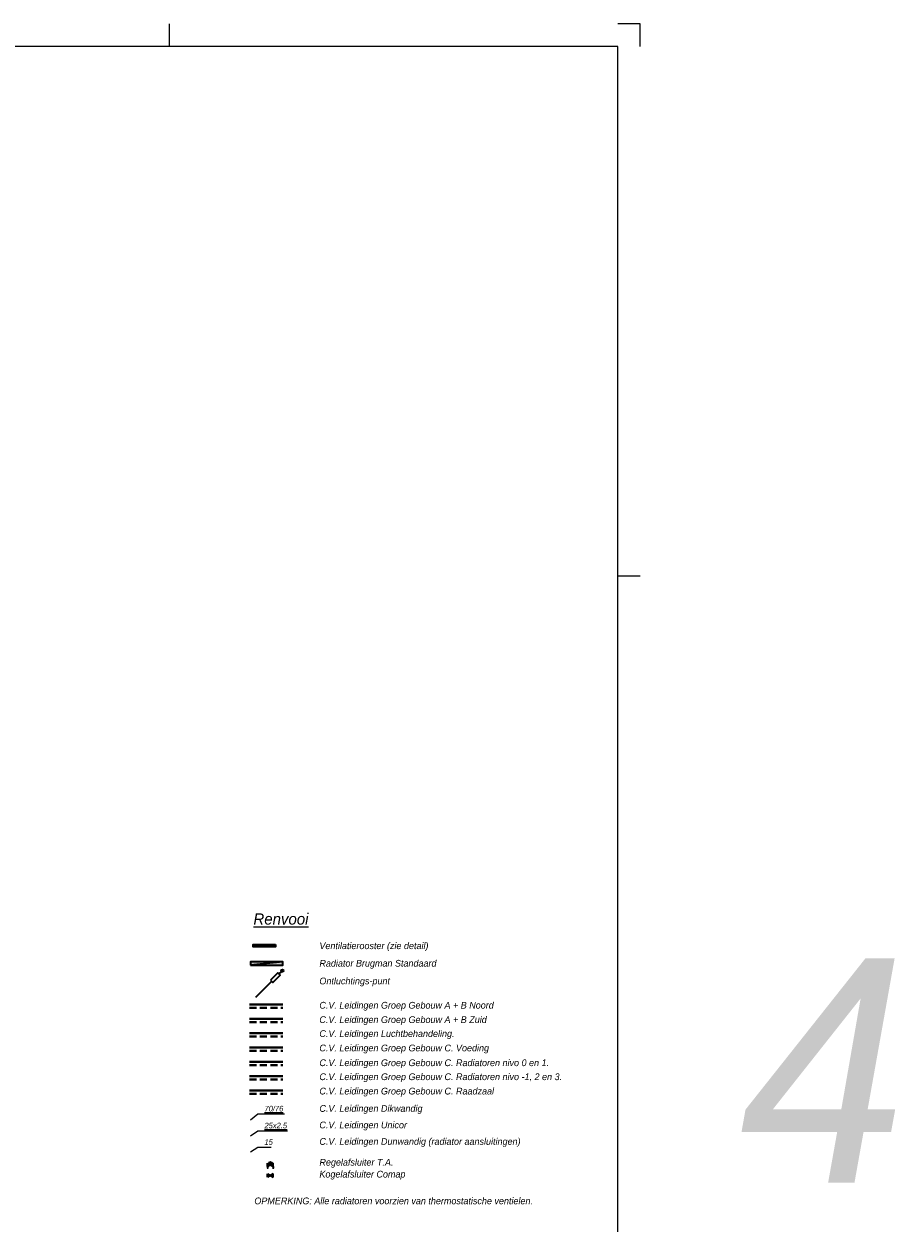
# Model space of a CAD drawing. Header units: millimetres. Extents: x -13501 to 278776, y 0 to 252300.
# Tile 131 of 131: x 239730 to 278776, y 198825 to 252300. Entities that reach past the tile are written whole.
import ezdxf
from ezdxf.enums import TextEntityAlignment as Align

# ---------------------------------------------------------------- set-up
doc = ezdxf.new("R2010")
doc.units = ezdxf.units.MM
doc.header["$LTSCALE"] = 100
doc.linetypes.add('B0703', pattern=[4.6875, 3.125, -1.5625])
doc.layers.get('0').update_dxf_attribs({"linetype": 'CONTINUOUS'})
for name, color, linetype in [('SCHERMER_KADER', 7, 'CONTINUOUS'), ('SCHERMER_ONDERHOEK', 7, 'CONTINUOUS'), ('WL-opmerking', 5, 'CONTINUOUS'), ('WT-tekst', 7, 'CONTINUOUS')]:
    doc.layers.add(name, color=color, linetype=linetype)
for name, color, linetype, lineweight in [('WL56cv-groep AB-Noord-A', 72, 'CONTINUOUS', 40), ('WL56cv-groep AB-Noord-R', 72, 'B0703', 40), ('WL56cv-groep AB-Zuid-A', 5, 'CONTINUOUS', 40), ('WL56cv-groep AB-Zuid-R', 5, 'B0703', 40), ('WL56cv-groep C0+1-A', 6, 'CONTINUOUS', 40), ('WL56cv-groep C0+1-R', 6, 'B0703', 40), ('WL56cv-groep C2+3-A', 140, 'CONTINUOUS', 40), ('WL56cv-groep C2+3-R', 140, 'B0703', 40), ('WL56cv-groep LBK-A', 1, 'CONTINUOUS', 40), ('WL56cv-groep LBK-R', 1, 'B0703', 40), ('WL56cv-groep raadzaal-A', 40, 'CONTINUOUS', 40), ('WL56cv-groep raadzaal-R', 40, 'B0703', 40)]:
    doc.layers.add(name, color=color, linetype=linetype, lineweight=lineweight)
for name, color, linetype, lineweight, true_color in [('WL56cv-groep voeding C-A', 7, 'CONTINUOUS', 40, 0x00a529), ('WL56cv-groep voeding C-R', 7, 'B0703', 40, 0x00a529), ('WL56cv-symbool', 7, 'CONTINUOUS', 35, 0x00a529), ('WL57vent-symbool', 7, 'CONTINUOUS', 35, 0x00a529)]:
    doc.layers.add(name, color=color, linetype=linetype, lineweight=lineweight, true_color=true_color)
doc.styles.add('B-01', font='GOTHICI.TTF')
doc.styles.add('cg omega', font='GOTHICI.TTF', dxfattribs={"width": 1.32})
doc.styles.add('CG OMEGA BOLD', font='GOTHICBI.TTF', dxfattribs={"width": 1.32})
doc.dimstyles.new('schermer1-100', dxfattribs={"dimscale": 100, "dimtxt": 2, "dimasz": 2, "dimexe": 1, "dimexo": 1, "dimgap": 1, "dimtad": 1, "dimdec": 0, "dimzin": 0, "dimdsep": 46, "dimtxsty": 'B-01', "dimblk1": 'OBLIQUE', "dimblk2": 'OBLIQUE', "dimsah": 1, "dimcen": -3, "dimdle": 1, "dimclrd": 256, "dimclre": 256, "dimclrt": 256, "dimadec": 0, "dimazin": 0, "dimtfac": 0.75, "dimtdec": 0, "dimtmove": 0, "dimatfit": 1, "dimldrblk": 'NONE', "dimfxl": 1, "dimtvp": 1.5, "dimtolj": 1, "dimtzin": 0, "dimlwd": -1, "dimlwe": -1, "dimarcsym": 0})

# ---------------------------------------------------------------- blocks, each defined once
blk = doc.blocks.new('1350x840')
at = {"layer": 'SCHERMER_KADER', "color": 9}
for p, q in [((-200, 831), (-200, 821)), ((10, 585), (0, 585))]:
    blk.add_line(p, q, dxfattribs=at)
at = {"layer": 'SCHERMER_KADER', "color": 8, "linetype": 'Continuous'}
for p, q in [((10, 831), (0, 831)), ((10, 821), (10, 831)), ((0, 821), (-1316, 821)), ((0, 0), (0, 821))]:
    blk.add_line(p, q, dxfattribs=at)
at = {"layer": 'SCHERMER_ONDERHOEK', "style": 'B-01'}
for tag, p in [('WIJZA', (-161.01, 168.4)), ('WIJZG', (-75.51, 168.4)), ('OMSCHRIJVINGA', (-161.01, 162)), ('OMSCHRIJVINGG', (-75.51, 162)), ('WIJZB', (-161.01, 155.6)), ('WIJZH', (-75.51, 155.6)), ('OMSCHRIJVINGB', (-161.01, 149.2)), ('OMSCHRIJVINGH', (-75.51, 149.2)), ('WIJZC', (-161.01, 142.8)), ('WIJZI', (-75.51, 142.8)), ('OMSCHRIJVINGC', (-161.01, 136.4)), ('OMSCHRIJVINGI', (-75.51, 136.4)), ('WIJZD', (-161.01, 130)), ('WIJZJ', (-75.51, 130)), ('OMSCHRIJVINGD', (-161.01, 123.6)), ('OMSCHRIJVINGJ', (-75.51, 123.6)), ('WIJZE', (-161.01, 117.2)), ('WIJZK', (-75.51, 117.2)), ('OMSCHRIJVINGE', (-161.01, 110.8)), ('OMSCHRIJVINGK', (-75.51, 110.8)), ('WIJZF', (-161.01, 104.4)), ('WIJZL', (-75.51, 104.4)), ('OMSCHRIJVINGF', (-161.01, 98)), ('OMSCHRIJVINGL', (-75.51, 98))]:
    blk.add_attdef(tag, text='', height=1.8, dxfattribs=at).set_placement(p, align=Align.MIDDLE_LEFT)
at = {"layer": 'SCHERMER_ONDERHOEK', "style": 'cg omega', "oblique": 15, "width": 1.32}
blk.add_attdef('STATUS', (-179.5, 76.8), '', height=3.5, dxfattribs=at)
at = {"layer": 'SCHERMER_ONDERHOEK', "width": 1.32}
for tag, height, style, p in [('BENAMING', 2.34, 'CG OMEGA BOLD', (-161.26, 58)), ('BENAMING2', 2.34, 'CG OMEGA BOLD', (-161.26, 51.6)), ('BETREFT', 2.34, 'CG OMEGA BOLD', (-161.26, 45.2)), ('SCHAAL', 1.8, 'cg omega', (-161.26, 38.8)), ('TEKENAAR', 1.8, 'cg omega', (-161.26, 32.4)), ('DATUM', 1.8, 'cg omega', (-161.26, 26)), ('NR', 1.8, 'cg omega', (-125.23, 19.6)), ('A?', 1.8, 'cg omega', (-72.69, 19.6)), ('DD', 1.8, 'cg omega', (-125.23, 13.2)), ('TEKNR.', 2.34, 'CG OMEGA BOLD', (-72.69, 13.2))]:
    blk.add_attdef(tag, text='', height=height, dxfattribs=dict(at, style=style)).set_placement(p, align=Align.MIDDLE_LEFT)
blk = doc.blocks.new('D1')
for p, q in [((2.5, 1.5), (-2.5, -1.5)), ((-2.5, 1.5), (2.5, -1.5)), ((-2.5, -1.5), (-2.5, 1.5)), ((2.5, -1.5), (2.5, 1.5))]:
    blk.add_line(p, q)
blk = doc.blocks.new('D2')
for p, q in [((2.5, 1.5), (-2.5, -1.5)), ((-2.5, 1.5), (2.5, -1.5)), ((-2.5, -1.5), (-2.5, 1.5)), ((0, 0), (0, 2)), ((2.5, -1.5), (2.5, 1.5)), ((-3, -2.5), (-2, -2.5)), ((-2.5, -1.5), (-2.5, -3)), ((2, -2.5), (3, -2.5)), ((2.5, -1.5), (2.5, -3))]:
    blk.add_line(p, q)
blk.add_arc((0, 3), 1.01, 180, 0)
blk = doc.blocks.new('_OBLIQUE')
at = {"color": 0, "linetype": 'ByBlock'}
blk.add_line((-0.5, -0.5), (0.5, 0.5), dxfattribs=at)
blk = doc.blocks.new('H10')
blk.add_hatch(color=256).paths.add_polyline_path([(-720, -75), (720, -75), (720, 75), (-720, 75)])
blk.add_line((720, 75), (-720, -75))
blk.add_lwpolyline([(-720, -75), (720, -75), (720, 75), (-720, 75)], close=True)
blk = doc.blocks.new('e9')
for p, q in [((1150, 1152), (1037, 1040)), ((0, 0), (707, 707))]:
    blk.add_line(p, q)
blk.add_lwpolyline([(653, 761), (761, 653), (1093, 985), (985, 1093)], close=True)
blk.add_circle((1187, 1189), 52.2)
blk = doc.blocks.new('renvooi')
at = {"layer": 'WL57vent-symbool'}
h = blk.add_hatch(dxfattribs=at)
h.set_pattern_fill('PLAST', color=256, scale=1000, angle=90, style=0)
h.set_pattern_definition([(90, (58911.9, -63645), (-250, 2e-14), []), (90, (58880.66, -63645), (-250, 2e-14), []), (90, (58849.4, -63645), (-250, 2e-14), [])])
h.paths.add_polyline_path([(1507, -1785), (1507, -1885), (507, -1885), (507, -1785)])
at = {"layer": 'WL56cv-groep AB-Noord-A'}
blk.add_line((287, -4454), (1775, -4454), dxfattribs=at)
at = {"layer": 'WL56cv-groep AB-Noord-R'}
blk.add_line((287, -4604), (1775, -4604), dxfattribs=at)
at = {"layer": 'WL56cv-groep AB-Zuid-A'}
blk.add_line((287, -5093), (1775, -5093), dxfattribs=at)
at = {"layer": 'WL56cv-groep AB-Zuid-R'}
blk.add_line((287, -5243), (1775, -5243), dxfattribs=at)
at = {"layer": 'WL56cv-groep C0+1-A'}
blk.add_line((287, -7011), (1775, -7011), dxfattribs=at)
at = {"layer": 'WL56cv-groep C0+1-R'}
blk.add_line((287, -7161), (1775, -7161), dxfattribs=at)
at = {"layer": 'WL56cv-groep C2+3-A'}
blk.add_line((287, -7650), (1775, -7650), dxfattribs=at)
at = {"layer": 'WL56cv-groep C2+3-R'}
blk.add_line((287, -7800), (1775, -7800), dxfattribs=at)
at = {"layer": 'WL56cv-groep LBK-A'}
blk.add_line((287, -5732), (1775, -5732), dxfattribs=at)
at = {"layer": 'WL56cv-groep LBK-R'}
blk.add_line((287, -5882), (1775, -5882), dxfattribs=at)
at = {"layer": 'WL56cv-groep raadzaal-A'}
blk.add_line((287, -8289), (1775, -8289), dxfattribs=at)
at = {"layer": 'WL56cv-groep raadzaal-R'}
blk.add_line((287, -8439), (1775, -8439), dxfattribs=at)
at = {"layer": 'WL56cv-groep voeding C-A'}
blk.add_line((287, -6372), (1775, -6372), dxfattribs=at)
at = {"layer": 'WL56cv-groep voeding C-R'}
blk.add_line((287, -6522), (1775, -6522), dxfattribs=at)
at = {"layer": 'WL57vent-symbool'}
blk.add_lwpolyline([(1450, -1785), (1450, -1885), (450, -1885), (450, -1785)], close=True, dxfattribs=at)
at = {"layer": 'WL56cv-symbool'}
for name, p in [('H10', (1050, -2630)), ('e9', (568, -4134))]:
    blk.add_blockref(name, p, dxfattribs=at)
at = {"layer": 'WL56cv-symbool', "xscale": 50, "yscale": 50, "zscale": 50}
for name, p in [('D2', (1222, -11607)), ('D1', (1218, -12082))]:
    blk.add_blockref(name, p, dxfattribs=at)
at = {"layer": 'WL-opmerking', "style": 'B-01'}
blk.add_text('OPMERKING: Alle radiatoren voorzien van thermostatische ventielen.', height=300, dxfattribs=at).set_placement((506, -13359))
at = {"layer": 'WT-tekst', "style": 'B-01'}
for s, height, p in [('%%uRenvooi%%u', 500, (466, -897)), ('Ventilatierooster (zie detail)', 300, (3407, -1989)), ('Radiator Brugman Standaard', 300, (3407, -2770)), ('Ontluchtings-punt', 300, (3407, -3559)), ('C.V. Leidingen Groep Gebouw A + B Noord', 300, (3407, -4641)), ('C.V. Leidingen Groep Gebouw A + B Zuid', 300, (3407, -5282)), ('C.V. Leidingen Luchtbehandeling.', 300, (3407, -5904)), ('C.V. Leidingen Groep Gebouw C. Voeding', 300, (3407, -6545)), ('C.V. Leidingen Groep Gebouw C. Radiatoren nivo 0 en 1.', 300, (3407, -7204)), ('C.V. Leidingen Groep Gebouw C. Radiatoren nivo -1, 2 en 3.', 300, (3407, -7827)), ('C.V. Leidingen Groep Gebouw C. Raadzaal', 300, (3407, -8467)), ('C.V. Leidingen Dikwandig', 300, (3407, -9240)), ('C.V. Leidingen Unicor', 300, (3407, -9976)), ('C.V. Leidingen Dunwandig (radiator aansluitingen)', 300, (3407, -10711)), ('Regelafsluiter T.A.', 300, (3407, -11638)), ('Kogelafsluiter Comap', 300, (3407, -12168))]:
    blk.add_text(s, height=height, dxfattribs=at).set_placement(p)
at = {"layer": 'WT-tekst', "char_height": 250, "attachment_point": 7, "style": 'B-01'}
for s, insert in [('{\\L70/76}', (959, -9227)), ('{\\L25x2.5}', (959, -9981)), ('15', (959, -10716))]:
    blk.add_mtext(s, dxfattribs=dict(at, insert=insert))
at = {"layer": 'WT-tekst', "has_arrowhead": 0, "annotation_type": 0, "has_hookline": 1, "hookline_direction": 0}
for points, text_width in [([(331, -9591), (659, -9327), (859, -9327)], 894), ([(331, -10307), (659, -10081), (859, -10081)], 1021), ([(331, -11024), (659, -10816), (859, -10816)], 304)]:
    blk.add_leader(points, dimstyle='schermer1-100', dxfattribs=dict(at, text_width=text_width))

msp = doc.modelspace()

# ---------------------------------------------------------------- block references
at = {"xscale": 100, "yscale": 100, "zscale": 100}
msp.add_blockref('1350x840', (266200, 169200), dxfattribs=at)
at = {"layer": 'WL56cv-symbool'}
msp.add_blockref('renvooi', (249491, 213064), dxfattribs=at)

# ---------------------------------------------------------------- texts
at = {"layer": 'WT-tekst', "style": 'B-01'}
msp.add_text('4', height=10000, dxfattribs=at).set_placement((271628, 200664))

doc.saveas('drawing.dxf')
